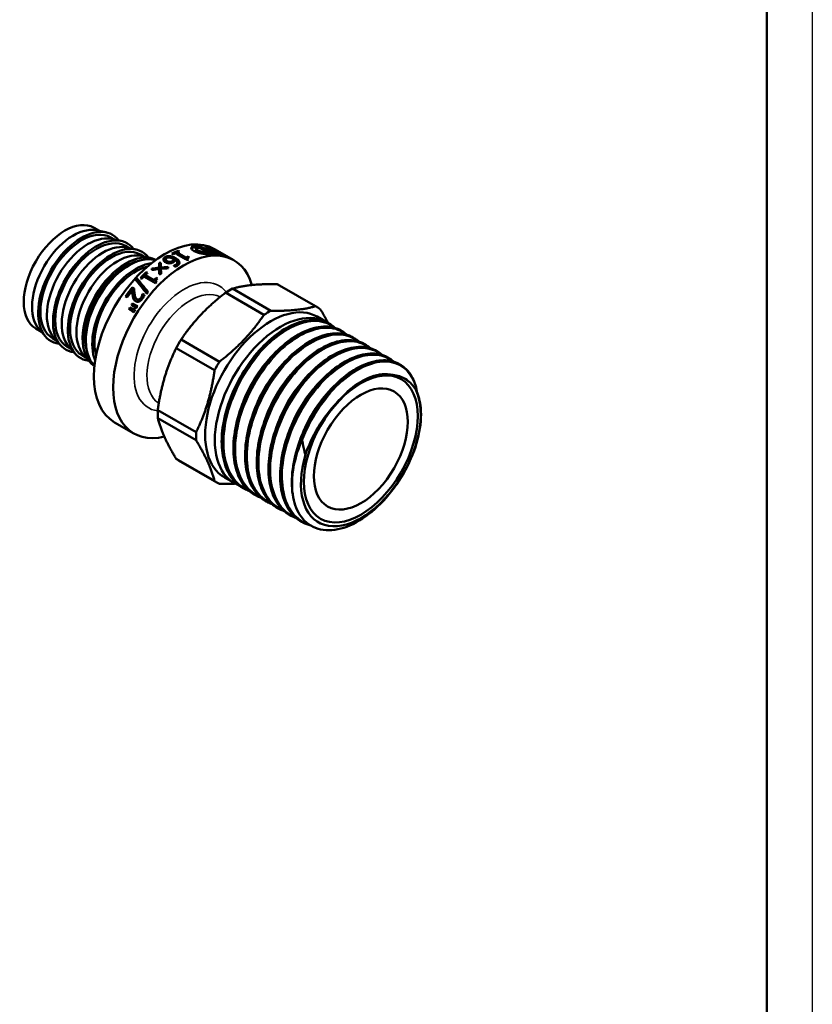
# Model space of a CAD drawing. Header units: millimetres. Extents: x -400 to 1117, y -69 to 356.
# Tile 7 of 11: x 123 to 210, y 62 to 171. Entities that reach past the tile are written whole.
import ezdxf

# ---------------------------------------------------------------- set-up
doc = ezdxf.new("R2010")
doc.units = ezdxf.units.MM
for name, color, linetype, lineweight in [('Видимые тонкие (ГОСТ)', 7, 'Continuous', 35), ('Видимый контур (ГОСТ)', 7, 'Continuous', 50), ('Кромка (ГОСТ)', 7, 'Continuous', 50)]:
    doc.layers.add(name, color=color, linetype=linetype, lineweight=lineweight)

# ---------------------------------------------------------------- blocks, each defined once
blk = doc.blocks.new('Рамки ГОСТ_ граница 297x210')
at = {"layer": 'Кромка (ГОСТ)', "lineweight": 25}
blk.add_line((210, 297), (210, 0), dxfattribs=at)
at = {"layer": 'Кромка (ГОСТ)'}
blk.add_line((205, 5), (205, 292), dxfattribs=at)

msp = doc.modelspace()

# ---------------------------------------------------------------- linework, layer by layer
at = {"layer": 'Видимые тонкие (ГОСТ)'}
for p, q in [((142.064, 145.615), (142.12, 145.797)), ((142.442, 145.116), (142.49, 145.298)), ((143.228, 144.934), (143.283, 145.116)), ((138.694, 144.258), (138.693, 144.278)), ((138.88, 144.396), (138.876, 144.557)), ((139.109, 143.959), (139.099, 144.117)), ((139.676, 143.961), (139.672, 144.122)), ((139.99, 144.287), (139.994, 144.453)), ((140.43, 143.88), (140.431, 144.025)), ((140.049, 143.556), (140.041, 143.714)), ((135.857, 139.843), (135.776, 139.931)), ((136.091, 139.818), (136.011, 139.907)), ((136.29, 139.975), (136.213, 140.068))]:
    msp.add_line(p, q, dxfattribs=at)
for centre, major_axis, start_param, end_param in [((140.936, 134.687), (3.875, 6.712), 6.0510281, 9.6569351), ((141.643, 134.279), (-3.375, -5.846), 3.1704843, 6.2542936)]:
    msp.add_ellipse(centre, major_axis=major_axis, ratio=0.5773503, start_param=start_param, end_param=end_param, dxfattribs=at)
for points, knots in [([(147.95, 118.997), (146.781, 119.509), (145.924, 120.613), (145.544, 122.128), (145.09, 123.941), (145.323, 126.325), (146.171, 128.664), (147.017, 130.998), (148.464, 133.263), (150.124, 134.881), (151.78, 136.495), (153.63, 137.447), (155.183, 137.499), (156.04, 137.527), (156.801, 137.281), (157.41, 136.799)], [38.414604, 38.414604, 38.414604, 38.414604, 39.042923, 39.042923, 39.042923, 39.7953168, 39.7953168, 39.7953168, 40.5457723, 40.5457723, 40.5457723, 41.2946365, 41.2946365, 41.2946365, 41.7080218, 41.7080218, 41.7080218, 41.7080218]), ([(149.233, 118.256), (149.032, 118.341), (148.84, 118.444), (148.658, 118.565), (147.383, 119.412), (146.635, 121.114), (146.597, 123.231), (146.56, 125.344), (147.231, 127.848), (148.421, 130.096), (149.609, 132.34), (151.301, 134.304), (153.041, 135.483), (154.779, 136.66), (156.547, 137.042), (157.87, 136.537), (158.17, 136.422), (158.446, 136.262), (158.696, 136.062)], [32.1314187, 32.1314187, 32.1314187, 32.1314187, 32.2389595, 32.2389595, 32.2389595, 32.9946033, 32.9946033, 32.9946033, 33.7489867, 33.7489867, 33.7489867, 34.5022011, 34.5022011, 34.5022011, 35.2543362, 35.2543362, 35.2543362, 35.4248365, 35.4248365, 35.4248365, 35.4248365]), ([(150.52, 117.52), (149.828, 117.818), (149.241, 118.317), (148.804, 118.997), (147.919, 120.375), (147.66, 122.483), (148.082, 124.779), (148.503, 127.074), (149.598, 129.535), (151.07, 131.528), (152.541, 133.52), (154.372, 135.026), (156.074, 135.662), (157.592, 136.229), (158.994, 136.1), (159.983, 135.322)], [25.8482333, 25.8482333, 25.8482333, 25.8482333, 26.2191619, 26.2191619, 26.2191619, 26.9706389, 26.9706389, 26.9706389, 27.7216385, 27.7216385, 27.7216385, 28.4721825, 28.4721825, 28.4721825, 29.1416512, 29.1416512, 29.1416512, 29.1416512]), ([(151.802, 116.773), (150.645, 117.281), (149.792, 118.368), (149.407, 119.861), (148.94, 121.675), (149.168, 124.068), (150.016, 126.42), (150.864, 128.769), (152.323, 131.051), (153.995, 132.675), (155.666, 134.297), (157.532, 135.244), (159.09, 135.276), (159.925, 135.293), (160.666, 135.047), (161.263, 134.575)], [19.565048, 19.565048, 19.565048, 19.565048, 20.1874958, 20.1874958, 20.1874958, 20.9435947, 20.9435947, 20.9435947, 21.6990362, 21.6990362, 21.6990362, 22.4538435, 22.4538435, 22.4538435, 22.8584659, 22.8584659, 22.8584659, 22.8584659]), ([(153.086, 116.031), (152.873, 116.122), (152.671, 116.231), (152.481, 116.361), (151.222, 117.214), (150.486, 118.908), (150.45, 121.009), (150.413, 123.11), (151.076, 125.597), (152.254, 127.834), (153.43, 130.07), (155.109, 132.033), (156.84, 133.222), (158.571, 134.41), (160.337, 134.813), (161.667, 134.333), (161.988, 134.217), (162.283, 134.05), (162.549, 133.837)], [13.2818627, 13.2818627, 13.2818627, 13.2818627, 13.3953445, 13.3953445, 13.3953445, 14.1453925, 14.1453925, 14.1453925, 14.8952332, 14.8952332, 14.8952332, 15.644872, 15.644872, 15.644872, 16.3943142, 16.3943142, 16.3943142, 16.5752805, 16.5752805, 16.5752805, 16.5752805]), ([(146.91, 127.027), (147.056, 127.621), (147.249, 128.221), (147.484, 128.814), (148.256, 130.755), (149.484, 132.601), (150.867, 133.938)], [39.63507884, 39.63507884, 39.63507884, 39.63507884, 39.85133398, 39.85133398, 39.85133398, 40.55888889, 40.55888889, 40.55888889, 40.55888889]), ([(148.195, 126.286), (148.393, 127.086), (148.673, 127.897), (149.028, 128.686), (149.799, 130.401), (150.916, 131.999), (152.152, 133.196)], [33.35189353, 33.35189353, 33.35189353, 33.35189353, 33.6431244, 33.6431244, 33.6431244, 34.27570358, 34.27570358, 34.27570358, 34.27570358]), ([(154.698, 115.172), (153.831, 115.457), (153.104, 116.034), (152.597, 116.869), (151.739, 118.28), (151.513, 120.412), (151.965, 122.717), (152.417, 125.022), (153.541, 127.476), (155.031, 129.449), (156.52, 131.421), (158.36, 132.891), (160.057, 133.485), (161.526, 133.999), (162.875, 133.852), (163.836, 133.097)], [6.9418485, 6.9418485, 6.9418485, 6.9418485, 7.3868498, 7.3868498, 7.3868498, 8.1387509, 8.1387509, 8.1387509, 8.8904013, 8.8904013, 8.8904013, 9.6418065, 9.6418065, 9.6418065, 10.2922936, 10.2922936, 10.2922936, 10.2922936]), ([(149.48, 125.544), (149.744, 126.605), (150.152, 127.686), (150.682, 128.71), (151.419, 130.134), (152.386, 131.436), (153.437, 132.452)], [27.06870822, 27.06870822, 27.06870822, 27.06870822, 27.45495693, 27.45495693, 27.45495693, 27.99251827, 27.99251827, 27.99251827, 27.99251827]), ([(153.945, 124.401), (154.825, 126.741), (156.305, 128.995), (157.983, 130.58), (159.661, 132.165), (161.52, 133.065), (163.06, 133.052), (164.599, 133.04), (165.802, 132.116), (166.342, 130.531), (166.435, 130.259), (166.508, 129.969), (166.561, 129.662)], [2.1160561, 2.1160561, 2.1160561, 2.1160561, 2.8698677, 2.8698677, 2.8698677, 3.6233897, 3.6233897, 3.6233897, 4.3766275, 4.3766275, 4.3766275, 4.5056889, 4.5056889, 4.5056889, 4.5056889]), ([(150.764, 124.802), (151.07, 126.023), (151.565, 127.271), (152.213, 128.426), (152.912, 129.673), (153.784, 130.804), (154.721, 131.71)], [20.78552291, 20.78552291, 20.78552291, 20.78552291, 21.22996211, 21.22996211, 21.22996211, 21.70933297, 21.70933297, 21.70933297, 21.70933297]), ([(157.206, 127.945), (158.571, 129.745), (160.264, 131.062), (161.799, 131.537), (162.658, 131.803), (163.462, 131.804), (164.143, 131.56)], [2.6157277, 2.6157277, 2.6157277, 2.6157277, 3.3935513, 3.3935513, 3.3935513, 3.8286833, 3.8286833, 3.8286833, 3.8286833]), ([(152.047, 124.06), (152.408, 125.499), (153.035, 126.974), (153.857, 128.293), (154.485, 129.301), (155.222, 130.213), (156.005, 130.968)], [14.50233761, 14.50233761, 14.50233761, 14.50233761, 15.02587554, 15.02587554, 15.02587554, 15.42614766, 15.42614766, 15.42614766, 15.42614766]), ([(153.332, 123.329), (153.755, 125.003), (154.542, 126.725), (155.565, 128.195), (156.092, 128.954), (156.68, 129.641), (157.295, 130.232)], [8.22038272, 8.22038272, 8.22038272, 8.22038272, 8.82968661, 8.82968661, 8.82968661, 9.14397427, 9.14397427, 9.14397427, 9.14397427])]:
    msp.add_open_spline(points, degree=3, knots=knots, dxfattribs=at)
msp.add_open_spline([(160.364, 130.68), (161.323, 131.275), (162.279, 131.582), (163.13, 131.593)], degree=3, dxfattribs=at)
at = {"layer": 'Видимый контур (ГОСТ)'}
for p, q in [((131.666, 147.429), (131.054, 147.782)), ((131.306, 147.502), (132.364, 147.288)), ((133.293, 146.49), (132.893, 146.721)), ((132.932, 146.563), (133.99, 146.349)), ((134.919, 145.551), (134.519, 145.782)), ((134.559, 145.624), (135.616, 145.41)), ((140.278, 145.1), (140.296, 145.252)), ((140.296, 145.252), (140.44, 145.168)), ((142.584, 145.631), (142.649, 145.813)), ((143.278, 145.23), (142.584, 145.631)), ((143.266, 145.229), (142.647, 145.587)), ((142.649, 145.813), (143.65, 145.235)), ((143.887, 145.38), (143.224, 145.762)), ((143.53, 145.586), (143.578, 145.691)), ((143.578, 145.691), (144.58, 145.113)), ((143.824, 145.228), (143.887, 145.38)), ((143.855, 145.303), (144.014, 145.212)), ((146.436, 144.214), (144.315, 145.438)), ((136.545, 144.612), (136.146, 144.843)), ((136.185, 144.685), (137.243, 144.471)), ((138.933, 144.157), (138.925, 144.313)), ((139.315, 144.526), (139.316, 144.667)), ((139.449, 143.881), (139.442, 144.037)), ((139.754, 144.853), (139.61, 144.936)), ((139.846, 144.153), (139.846, 144.316)), ((141.279, 144.24), (140.005, 144.976)), ((140.17, 144.888), (140.186, 145.06)), ((140.17, 144.888), (141.118, 144.341)), ((140.186, 145.06), (141.134, 144.512)), ((141.118, 144.341), (141.134, 144.512)), ((141.327, 144.263), (141.341, 144.414)), ((141.369, 144.462), (141.388, 144.621)), ((141.388, 144.621), (141.518, 144.546)), ((144.695, 144.877), (144.756, 145.011)), ((144.756, 145.011), (145.134, 144.793)), ((136.8, 142.905), (136.945, 142.822)), ((136.843, 142.774), (136.8, 142.905)), ((137.441, 143.152), (137.408, 143.291)), ((138.221, 143.775), (138.202, 143.926)), ((138.237, 143.239), (138.211, 143.384)), ((138.242, 143.101), (138.214, 143.245)), ((138.436, 143.269), (138.413, 143.404)), ((140, 143.511), (139.818, 143.616)), ((139.827, 143.611), (139.826, 143.621)), ((135.78, 142.185), (135.723, 142.301)), ((136.297, 142.173), (136.153, 142.256)), ((137.805, 141.679), (136.53, 142.415)), ((136.701, 142.587), (137.649, 142.039)), ((136.749, 142.46), (136.701, 142.587)), ((136.749, 142.46), (137.697, 141.913)), ((136.843, 142.774), (136.875, 142.756)), ((137.697, 141.913), (137.649, 142.039)), ((137.909, 141.785), (137.863, 141.909)), ((137.892, 142.274), (138.022, 142.2)), ((137.935, 142.144), (137.892, 142.274)), ((137.935, 142.144), (137.956, 142.132)), ((135.255, 141.221), (135.455, 141.106)), ((135.326, 141.121), (135.255, 141.221)), ((135.34, 140.837), (135.266, 140.934)), ((135.326, 141.121), (135.458, 141.045)), ((146.282, 141.095), (150.497, 138.661)), ((151.172, 141.579), (155.387, 139.146)), ((151.45, 141.434), (155.664, 139.001)), ((134.691, 140.153), (134.527, 140.248)), ((135.399, 140.218), (135.319, 140.307)), ((135.488, 139.868), (135.406, 139.953)), ((136.412, 140.218), (136.338, 140.315)), ((136.449, 140.41), (136.378, 140.51)), ((136.387, 140.521), (136.588, 140.405)), ((136.458, 140.421), (136.387, 140.521)), ((136.458, 140.421), (136.573, 140.355)), ((145.517, 140.653), (149.732, 138.219)), ((135.085, 138.948), (134.992, 139.017)), ((135.355, 139.362), (135.268, 139.44)), ((156.642, 137.397), (155.582, 138.009)), ((125.266, 136.344), (124.654, 136.697)), ((125.023, 136.62), (125.737, 135.811)), ((156.967, 137.21), (156.979, 137.203)), ((158.251, 136.468), (158.263, 136.461)), ((126.893, 135.405), (126.493, 135.636)), ((126.649, 135.681), (127.363, 134.872)), ((140.627, 135.491), (144.842, 133.057)), ((159.535, 135.727), (159.547, 135.72)), ((128.519, 134.466), (128.119, 134.697)), ((128.276, 134.742), (128.99, 133.933)), ((140.085, 134.553), (144.3, 132.12)), ((160.82, 134.985), (160.832, 134.978)), ((162.104, 134.244), (162.116, 134.237)), ((130.145, 133.527), (129.746, 133.758)), ((129.902, 133.803), (130.616, 132.994)), ((163.388, 133.503), (163.4, 133.496)), ((164.672, 132.761), (164.684, 132.754)), ((138.06, 127.737), (142.275, 125.304)), ((138.06, 126.853), (142.275, 124.42)), ((135.436, 125.161), (133.315, 126.386)), ((140.085, 122.376), (144.3, 119.943)), ((140.35, 122.209), (144.564, 119.775)), ((146.442, 119.73), (145.382, 120.342)), ((147.409, 119.172), (147.421, 119.165)), ((148.693, 118.431), (148.705, 118.424)), ((149.978, 117.689), (149.99, 117.682)), ((151.262, 116.948), (151.274, 116.941)), ((152.546, 116.206), (152.558, 116.199)), ((153.83, 115.465), (153.842, 115.458))]:
    msp.add_line(p, q, dxfattribs=at)
for centre, major_axis, start_param, end_param in [((127.854, 142.24), (-3.2, -5.543), 3.1415927, 6.2831853), ((128.774, 141.709), (-3.2, -5.543), 3.3331367, 6.0916413), ((129.693, 141.178), (-3.375, -5.846), 2.9014519, 6.5233261), ((129.693, 141.178), (-3.2, -5.543), 3.1415927, 6.2831853), ((130.4, 140.77), (-3.2, -5.543), 3.3331367, 6.0916413), ((131.319, 140.239), (-3.375, -5.846), 2.9014519, 6.5233261), ((131.319, 140.239), (-3.2, -5.543), 3.1415927, 6.2831853), ((138.815, 135.912), (-5.5, -9.526), 3.1415927, 6.2831853), ((132.026, 139.831), (-3.2, -5.543), 3.3331367, 6.0916413), ((132.946, 139.301), (-3.375, -5.846), 2.9014519, 6.5233261), ((132.946, 139.301), (-3.2, -5.543), 3.1415927, 6.2831853), ((134.572, 138.362), (-3.375, -5.846), 3.1716055, 6.2531724), ((140.936, 134.687), (-5.5, -9.526), 2.636186, 6.7885919), ((139.162, 135.711), (5.5, 9.526), 0.6390946, 0.7277936), ((139.307, 135.628), (-5.5, -9.526), 3.7806873, 3.8136916), ((139.055, 135.773), (5.4, 9.353), 0.3050886, 0.380443), ((139.055, 135.773), (5.5, 9.526), 0.3050886, 0.380443), ((139.438, 135.552), (5.5, 9.526), 0.3600495, 0.3824307), ((139.055, 135.773), (5.5, 9.526), 0.1648288, 0.2197729), ((140.057, 135.195), (5.5, 9.526), 0.3050886, 0.3600495), ((140.233, 135.093), (5.5, 9.526), 0.1648288, 0.3824307), ((139.718, 135.39), (5.5, 9.526), 0.2197729, 0.26955), ((140.057, 135.195), (5.5, 9.526), 0.1648288, 0.2879929), ((133.653, 138.892), (-3.2, -5.543), 3.3331367, 6.0916413), ((134.925, 138.157), (-3.375, -5.846), 3.2843315, 6.1404465), ((134.572, 138.362), (3.2, 5.543), 0.4704265, 2.6711662), ((139.307, 135.628), (-5.5, -9.526), 3.8371187, 3.8693863), ((139.162, 135.711), (5.4, 9.353), 0.6511722, 0.6730345), ((140.254, 135.081), (5.4, 9.353), 0.6412223, 0.6720989), ((140.254, 135.081), (5.5, 9.526), 0.6390946, 0.6720989), ((140.581, 134.892), (-5.5, -9.526), 3.8182591, 3.8371187), ((140.233, 135.093), (5.4, 9.353), 0.2342757, 0.3824307), ((140.611, 134.875), (5.5, 9.526), 0.1648288, 0.3816015), ((135.633, 137.749), (3.375, 5.846), 0.4187942, 2.7227985), ((135.633, 137.749), (3.2, 5.543), 0.5068199, 2.6347728), ((139.162, 135.711), (5.5, 9.526), 1.0939348, 1.1826338), ((140.401, 134.996), (5.5, 9.526), 0.8593687, 0.8604001), ((138.855, 135.889), (5.5, 9.526), 1.1998726, 1.2205003), ((138.855, 135.889), (5.4, 9.353), 1.1998726, 1.2180598), ((139.162, 135.711), (5.4, 9.353), 1.0939348, 1.1750495), ((139.307, 135.628), (-5.5, -9.526), 4.2919588, 4.3242264), ((139.307, 135.628), (-5.5, -9.526), 4.2355274, 4.2685317), ((140.254, 135.081), (5.5, 9.526), 1.0939348, 1.1269391), ((140.254, 135.081), (5.4, 9.353), 1.0939348, 1.1269391), ((139.162, 135.711), (5.5, 9.526), 1.311704, 1.4238302), ((139.162, 135.711), (5.4, 9.353), 1.311704, 1.4210883), ((139.326, 135.617), (-5.5, -9.526), 4.4761345, 4.5654228), ((140.581, 134.892), (-5.5, -9.526), 4.2730993, 4.2919588), ((145.9, 131.822), (-5.55, -9.613), 3.8782079, 3.9757737), ((145.9, 131.822), (5.55, 9.613), 0, 0.0487829), ((140.32, 135.043), (5.5, 9.526), 1.3155349, 1.316861), ((140.32, 135.043), (5.4, 9.353), 1.3155349, 1.316861), ((140.639, 134.858), (-5.5, -9.526), 4.412336, 4.4332584), ((140.089, 135.176), (5.5, 9.526), 1.5000052, 1.5160653), ((140.089, 135.176), (5.4, 9.353), 1.5000052, 1.5160343), ((140.089, 135.176), (5.5, 9.526), 1.454035, 1.4700951), ((140.089, 135.176), (5.4, 9.353), 1.454035, 1.469211), ((140.639, 134.858), (-5.5, -9.526), 4.6362936, 4.6629622), ((140.639, 134.858), (-5.5, -9.526), 4.5903234, 4.616992), ((150.482, 129.176), (5.1, 8.833), 0, 3.1415927), ((150.114, 129.388), (5.55, 9.613), 0.7366153, 0.8341811), ((150.114, 129.388), (5.55, 9.613), 6.2344024, 6.3319682), ((151.542, 128.564), (-5.1, -8.833), 3.1091134, 6.3761107), ((145.9, 131.822), (-5.55, -9.613), 4.6636061, 4.7611719), ((150.114, 129.388), (5.55, 9.613), 1.5220134, 1.6195792), ((160.381, 123.46), (-4.656, -8.064), 5.1091642, 9.0335738), ((145.9, 131.822), (-5.55, -9.613), 5.4490043, 5.54657), ((150.114, 129.388), (5.55, 9.613), 2.3074116, 2.4049774), ((145.9, 131.822), (-5.55, -9.613), 6.2344024, 6.2831853), ((160.018, 123.67), (5.1, 8.833), 2.1248581, 2.1836053), ((150.114, 129.388), (-5.55, -9.613), 6.2344024, 6.3319682)]:
    msp.add_ellipse(centre, major_axis=major_axis, ratio=0.5773503, start_param=start_param, end_param=end_param, dxfattribs=at)
for major_axis in [(-4.427, -7.668), (4.427, 7.668), (-3.649, -6.321)]:
    msp.add_ellipse((160.381, 123.46), major_axis=major_axis, ratio=0.5773503, dxfattribs=at)
for points in [[(142.076, 145.215), (141.628, 145.474), (141.61, 145.755), (142.12, 145.797)], [(142.064, 145.615), (141.912, 145.603), (141.809, 145.568), (141.751, 145.519)], [(143.667, 144.898), (143.161, 144.856), (142.53, 144.953), (142.076, 145.215)], [(142.488, 145.575), (142.253, 145.555), (142.235, 145.445), (142.49, 145.298)], [(142.442, 145.116), (142.302, 145.197), (142.243, 145.267), (142.257, 145.316)], [(142.257, 145.316), (142.273, 145.376), (142.29, 145.436), (142.307, 145.496)], [(143.228, 144.934), (142.997, 144.914), (142.691, 144.972), (142.442, 145.116)], [(142.49, 145.298), (142.739, 145.154), (143.048, 145.096), (143.283, 145.116)], [(143.768, 145.231), (143.697, 145.294), (143.626, 145.356), (143.555, 145.418)], [(138.88, 144.396), (138.925, 144.424), (138.973, 144.446), (139.024, 144.463)], [(137.408, 143.291), (137.674, 143.325), (137.942, 143.356), (138.211, 143.384)], [(137.412, 143.142), (137.41, 143.192), (137.409, 143.241), (137.408, 143.291)], [(138.214, 143.245), (137.946, 143.214), (137.678, 143.18), (137.412, 143.142)], [(137.441, 143.152), (137.545, 143.165), (137.648, 143.177), (137.751, 143.188)], [(137.442, 143.146), (137.442, 143.148), (137.442, 143.15), (137.441, 143.152)], [(138.202, 143.926), (138.272, 143.931), (138.342, 143.936), (138.412, 143.941)], [(138.211, 143.384), (138.207, 143.568), (138.204, 143.749), (138.202, 143.926)], [(138.221, 142.675), (138.218, 142.868), (138.215, 143.058), (138.214, 143.245)], [(138.215, 143.237), (138.223, 143.237), (138.23, 143.238), (138.237, 143.239)], [(138.221, 143.775), (138.285, 143.78), (138.348, 143.784), (138.412, 143.788)], [(138.237, 143.239), (138.231, 143.421), (138.226, 143.6), (138.221, 143.775)], [(138.253, 142.679), (138.249, 142.822), (138.245, 142.963), (138.242, 143.101)], [(138.412, 143.941), (138.412, 143.766), (138.412, 143.587), (138.413, 143.404)], [(138.413, 143.404), (138.682, 143.431), (138.951, 143.455), (139.221, 143.474)], [(139.221, 143.338), (138.951, 143.318), (138.682, 143.294), (138.413, 143.266)], [(138.413, 143.266), (138.417, 143.082), (138.421, 142.894), (138.426, 142.703)], [(139.221, 143.474), (139.221, 143.429), (139.221, 143.383), (139.221, 143.338)], [(139.985, 143.52), (140.007, 143.53), (140.028, 143.542), (140.049, 143.556)], [(140.049, 143.556), (140.157, 143.625), (140.211, 143.699), (140.21, 143.781)], [(140.207, 143.946), (140.208, 143.891), (140.209, 143.836), (140.21, 143.781)], [(136.868, 140.536), (136.434, 141.076), (136.004, 141.611), (135.577, 142.14)], [(135.723, 142.301), (136.149, 141.775), (136.579, 141.244), (137.011, 140.708)], [(135.78, 142.185), (136.184, 141.693), (136.591, 141.196), (137, 140.695)], [(138.426, 142.703), (138.358, 142.694), (138.289, 142.684), (138.221, 142.675)], [(135.556, 139.755), (135.528, 139.79), (135.506, 139.828), (135.488, 139.868)], [(135.76, 139.921), (135.733, 139.95), (135.707, 139.978), (135.681, 140.007)], [(135.76, 139.921), (135.788, 139.89), (135.82, 139.864), (135.857, 139.843)], [(135.418, 138.501), (135.245, 138.623), (135.072, 138.745), (134.898, 138.868)], [(134.992, 139.017), (135.186, 138.928), (135.38, 138.838), (135.573, 138.749)], [(135.085, 138.948), (135.243, 138.874), (135.401, 138.801), (135.56, 138.727)], [(135.418, 138.501), (135.331, 138.563), (135.244, 138.624), (135.157, 138.685)], [(135.688, 138.927), (135.516, 139.049), (135.343, 139.171), (135.17, 139.293)], [(135.268, 139.44), (135.462, 139.35), (135.656, 139.26), (135.85, 139.17)], [(135.355, 139.362), (135.514, 139.289), (135.672, 139.215), (135.831, 139.141)], [(157.125, 137.113), (157.282, 137.011), (157.431, 136.893), (157.572, 136.762)], [(158.409, 136.372), (158.566, 136.269), (158.716, 136.152), (158.856, 136.021)], [(159.693, 135.63), (159.851, 135.528), (160, 135.41), (160.14, 135.279)], [(160.977, 134.889), (161.135, 134.786), (161.284, 134.669), (161.424, 134.538)], [(162.261, 134.148), (162.419, 134.045), (162.568, 133.927), (162.708, 133.797)], [(163.546, 133.406), (163.703, 133.303), (163.853, 133.186), (163.993, 133.055)], [(148.094, 118.861), (147.922, 118.919), (147.757, 118.989), (147.598, 119.07)], [(149.379, 118.119), (149.207, 118.177), (149.041, 118.247), (148.882, 118.328)], [(150.663, 117.377), (150.492, 117.436), (150.326, 117.506), (150.166, 117.587)], [(151.947, 116.636), (151.776, 116.695), (151.61, 116.764), (151.45, 116.845)], [(153.231, 115.895), (153.06, 115.953), (152.894, 116.023), (152.734, 116.104)], [(154.874, 115.049), (154.574, 115.121), (154.287, 115.226), (154.019, 115.362)]]:
    msp.add_open_spline(points, degree=3, dxfattribs=at)
for points, knots in [([(138.693, 144.278), (138.691, 144.331), (138.705, 144.381), (138.735, 144.428), (138.766, 144.475), (138.812, 144.518), (138.876, 144.557)], [0, 0, 0, 0, 1, 1, 1, 2, 2, 2, 2]), ([(138.916, 143.984), (138.843, 144.026), (138.788, 144.073), (138.75, 144.125), (138.713, 144.176), (138.694, 144.228), (138.693, 144.278)], [0, 0, 0, 0, 1, 1, 1, 2, 2, 2, 2]), ([(138.711, 144.195), (138.717, 144.221), (138.728, 144.246), (138.743, 144.27), (138.772, 144.316), (138.818, 144.358), (138.88, 144.396)], [0.4797956, 0.4797956, 0.4797956, 0.4797956, 1, 1, 1, 2, 2, 2, 2]), ([(138.876, 144.557), (138.939, 144.596), (139.008, 144.624), (139.081, 144.643), (139.155, 144.662), (139.233, 144.67), (139.316, 144.667)], [0, 0, 0, 0, 1, 1, 1, 2, 2, 2, 2]), ([(139.029, 144.467), (138.953, 144.42), (138.918, 144.365), (138.926, 144.304), (138.933, 144.242), (138.991, 144.18), (139.099, 144.117)], [0, 0, 0, 0, 1, 1, 1, 2, 2, 2, 2]), ([(138.933, 144.157), (138.933, 144.153), (138.933, 144.149), (138.934, 144.145), (138.942, 144.084), (139, 144.022), (139.109, 143.959)], [0.9374761, 0.9374761, 0.9374761, 0.9374761, 1, 1, 1, 2, 2, 2, 2]), ([(139.286, 144.527), (139.229, 144.528), (139.181, 144.524), (139.14, 144.513), (139.099, 144.502), (139.062, 144.487), (139.029, 144.467)], [0, 0, 0, 0, 1, 1, 1, 2, 2, 2, 2]), ([(139.099, 144.117), (139.158, 144.083), (139.214, 144.06), (139.268, 144.048), (139.323, 144.035), (139.381, 144.031), (139.442, 144.037)], [0, 0, 0, 0, 1, 1, 1, 2, 2, 2, 2]), ([(139.76, 144.37), (139.663, 144.426), (139.574, 144.466), (139.495, 144.49), (139.416, 144.514), (139.346, 144.526), (139.286, 144.527)], [0, 0, 0, 0, 1, 1, 1, 2, 2, 2, 2]), ([(139.316, 144.667), (139.416, 144.666), (139.523, 144.647), (139.636, 144.613), (139.749, 144.578), (139.869, 144.525), (139.994, 144.453)], [0, 0, 0, 0, 1, 1, 1, 2, 2, 2, 2]), ([(139.787, 144.005), (139.732, 143.971), (139.678, 143.944), (139.626, 143.924), (139.574, 143.904), (139.508, 143.889), (139.43, 143.878)], [0, 0, 0, 0, 1, 1, 1, 2, 2, 2, 2]), ([(139.442, 144.037), (139.487, 144.041), (139.528, 144.052), (139.566, 144.068), (139.604, 144.084), (139.639, 144.102), (139.672, 144.122)], [0, 0, 0, 0, 1, 1, 1, 2, 2, 2, 2]), ([(139.556, 144.469), (139.581, 144.463), (139.607, 144.456), (139.633, 144.448), (139.746, 144.413), (139.865, 144.359), (139.99, 144.287)], [0.7688593, 0.7688593, 0.7688593, 0.7688593, 1, 1, 1, 2, 2, 2, 2]), ([(139.672, 144.122), (139.716, 144.149), (139.753, 144.178), (139.781, 144.211), (139.809, 144.243), (139.831, 144.278), (139.846, 144.316)], [0, 0, 0, 0, 1, 1, 1, 2, 2, 2, 2]), ([(139.676, 143.961), (139.72, 143.988), (139.755, 144.017), (139.783, 144.049), (139.81, 144.081), (139.831, 144.115), (139.846, 144.153)], [0, 0, 0, 0, 1, 1, 1, 2, 2, 2, 2]), ([(139.846, 144.316), (139.833, 144.325), (139.821, 144.333), (139.808, 144.341), (139.796, 144.349), (139.78, 144.358), (139.76, 144.37)], [0, 0, 0, 0, 1, 1, 1, 2, 2, 2, 2]), ([(139.983, 144.238), (139.969, 144.194), (139.947, 144.153), (139.917, 144.114), (139.887, 144.076), (139.843, 144.04), (139.787, 144.005)], [0, 0, 0, 0, 1, 1, 1, 2, 2, 2, 2]), ([(140.041, 143.714), (140.159, 143.789), (140.214, 143.87), (140.207, 143.958), (140.199, 144.047), (140.125, 144.14), (139.983, 144.238)], [0, 0, 0, 0, 1, 1, 1, 2, 2, 2, 2]), ([(139.99, 144.287), (140.113, 144.216), (140.212, 144.145), (140.286, 144.075), (140.357, 144.007), (140.404, 143.939), (140.427, 143.87)], [0, 0, 0, 0, 1, 1, 1, 1.9573825, 1.9573825, 1.9573825, 1.9573825]), ([(139.994, 144.453), (140.117, 144.382), (140.216, 144.311), (140.289, 144.24), (140.363, 144.169), (140.41, 144.097), (140.431, 144.025)], [0, 0, 0, 0, 1, 1, 1, 2, 2, 2, 2]), ([(140.431, 144.025), (140.451, 143.954), (140.441, 143.884), (140.4, 143.812), (140.36, 143.741), (140.286, 143.672), (140.18, 143.604)], [0, 0, 0, 0, 1, 1, 1, 2, 2, 2, 2]), ([(141.518, 144.546), (141.422, 144.507), (141.365, 144.468), (141.347, 144.432), (141.329, 144.397), (141.355, 144.355), (141.425, 144.308)], [0, 0, 0, 0, 1, 1, 1, 2, 2, 2, 2]), ([(139.43, 143.878), (139.339, 143.867), (139.251, 143.869), (139.165, 143.887), (139.08, 143.905), (138.997, 143.937), (138.916, 143.984)], [0, 0, 0, 0, 1, 1, 1, 2, 2, 2, 2]), ([(139.109, 143.959), (139.167, 143.926), (139.223, 143.903), (139.277, 143.89), (139.32, 143.88), (139.363, 143.875), (139.409, 143.876)], [0, 0, 0, 0, 1, 1, 1, 1.7754213, 1.7754213, 1.7754213, 1.7754213]), ([(139.558, 143.902), (139.563, 143.904), (139.567, 143.906), (139.572, 143.908), (139.609, 143.923), (139.644, 143.941), (139.676, 143.961)], [0.8717966, 0.8717966, 0.8717966, 0.8717966, 1, 1, 1, 2, 2, 2, 2]), ([(139.826, 143.621), (139.853, 143.627), (139.886, 143.639), (139.926, 143.655), (139.966, 143.671), (140.005, 143.691), (140.041, 143.714)], [0, 0, 0, 0, 1, 1, 1, 2, 2, 2, 2]), ([(140.18, 143.604), (140.149, 143.584), (140.118, 143.566), (140.087, 143.549), (140.057, 143.533), (140.028, 143.52), (140, 143.511)], [0, 0, 0, 0, 1, 1, 1, 2, 2, 2, 2]), ([(138.022, 142.2), (137.929, 142.112), (137.876, 142.038), (137.86, 141.98), (137.844, 141.922), (137.872, 141.867), (137.942, 141.818)], [0, 0, 0, 0, 1, 1, 1, 2, 2, 2, 2]), ([(135.319, 140.307), (135.303, 140.411), (135.291, 140.525), (135.283, 140.646), (135.275, 140.767), (135.27, 140.863), (135.266, 140.934)], [0, 0, 0, 0, 1, 1, 1, 2, 2, 2, 2]), ([(135.399, 140.218), (135.382, 140.321), (135.369, 140.433), (135.36, 140.553), (135.35, 140.672), (135.344, 140.767), (135.34, 140.837)], [0, 0, 0, 0, 1, 1, 1, 2, 2, 2, 2]), ([(135.455, 141.106), (135.46, 141.004), (135.466, 140.907), (135.473, 140.814), (135.48, 140.722), (135.491, 140.629), (135.504, 140.535)], [0, 0, 0, 0, 1, 1, 1, 2, 2, 2, 2]), ([(135.406, 139.953), (135.383, 140.003), (135.365, 140.058), (135.352, 140.119), (135.339, 140.181), (135.328, 140.243), (135.319, 140.307)], [0, 0, 0, 0, 1, 1, 1, 2, 2, 2, 2]), ([(135.488, 139.868), (135.465, 139.917), (135.447, 139.972), (135.433, 140.032), (135.419, 140.093), (135.408, 140.155), (135.399, 140.218)], [0, 0, 0, 0, 1, 1, 1, 2, 2, 2, 2]), ([(135.629, 139.705), (135.574, 139.738), (135.528, 139.775), (135.492, 139.816), (135.456, 139.858), (135.427, 139.904), (135.406, 139.953)], [0, 0, 0, 0, 1, 1, 1, 2, 2, 2, 2]), ([(135.504, 140.535), (135.532, 140.347), (135.566, 140.21), (135.605, 140.125), (135.643, 140.039), (135.7, 139.974), (135.776, 139.931)], [0, 0, 0, 0, 1, 1, 1, 2, 2, 2, 2]), ([(136.365, 139.958), (136.254, 139.811), (136.134, 139.714), (136.004, 139.669), (135.873, 139.625), (135.749, 139.637), (135.629, 139.705)], [0, 0, 0, 0, 1, 1, 1, 2, 2, 2, 2]), ([(135.776, 139.931), (135.816, 139.908), (135.855, 139.895), (135.895, 139.891), (135.935, 139.888), (135.974, 139.893), (136.011, 139.907)], [0, 0, 0, 0, 1, 1, 1, 2, 2, 2, 2]), ([(135.857, 139.843), (135.896, 139.82), (135.936, 139.807), (135.976, 139.803), (136.015, 139.8), (136.054, 139.805), (136.091, 139.818)], [0, 0, 0, 0, 1, 1, 1, 2, 2, 2, 2]), ([(136.011, 139.907), (136.049, 139.921), (136.084, 139.942), (136.118, 139.969), (136.152, 139.996), (136.183, 140.029), (136.213, 140.068)], [0, 0, 0, 0, 1, 1, 1, 2, 2, 2, 2]), ([(136.091, 139.818), (136.128, 139.832), (136.163, 139.852), (136.196, 139.878), (136.23, 139.904), (136.261, 139.937), (136.29, 139.975)], [0, 0, 0, 0, 1, 1, 1, 2, 2, 2, 2]), ([(136.213, 140.068), (136.241, 140.105), (136.265, 140.145), (136.286, 140.188), (136.307, 140.231), (136.324, 140.273), (136.338, 140.315)], [0, 0, 0, 0, 1, 1, 1, 2, 2, 2, 2]), ([(136.29, 139.975), (136.317, 140.012), (136.341, 140.051), (136.361, 140.093), (136.382, 140.136), (136.398, 140.177), (136.412, 140.218)], [0, 0, 0, 0, 1, 1, 1, 2, 2, 2, 2]), ([(136.338, 140.315), (136.35, 140.351), (136.359, 140.386), (136.365, 140.422), (136.371, 140.458), (136.375, 140.487), (136.378, 140.51)], [0, 0, 0, 0, 1, 1, 1, 2, 2, 2, 2]), ([(136.588, 140.405), (136.574, 140.351), (136.546, 140.281), (136.505, 140.194), (136.464, 140.106), (136.418, 140.028), (136.365, 139.958)], [0, 0, 0, 0, 1, 1, 1, 2, 2, 2, 2]), ([(136.412, 140.218), (136.423, 140.253), (136.432, 140.288), (136.438, 140.324), (136.443, 140.359), (136.447, 140.388), (136.449, 140.41)], [0, 0, 0, 0, 1, 1, 1, 2, 2, 2, 2]), ([(156.967, 137.208), (155.876, 137.831), (154.402, 137.786), (152.855, 137.059), (151.112, 136.24), (149.296, 134.565), (147.891, 132.461), (146.486, 130.358), (145.508, 127.848), (145.224, 125.577), (144.939, 123.306), (145.352, 121.296), (146.367, 120.062), (146.667, 119.697), (147.019, 119.401), (147.412, 119.177)], [-47.909288, -47.909288, -47.909288, -47.909288, -47.242168, -47.242168, -47.242168, -46.4909691, -46.4909691, -46.4909691, -45.7400406, -45.7400406, -45.7400406, -44.9893769, -44.9893769, -44.9893769, -44.7676953, -44.7676953, -44.7676953, -44.7676953]), ([(147.599, 119.073), (147.288, 119.229), (147, 119.428), (146.741, 119.67), (145.601, 120.732), (145.031, 122.608), (145.165, 124.817), (145.299, 127.02), (146.132, 129.533), (147.435, 131.713), (148.735, 133.889), (150.49, 135.712), (152.234, 136.721), (153.988, 137.734), (155.712, 137.914), (156.946, 137.221), (157.007, 137.187), (157.066, 137.151), (157.125, 137.113)], [38.4517539, 38.4517539, 38.4517539, 38.4517539, 38.6223483, 38.6223483, 38.6223483, 39.3728359, 39.3728359, 39.3728359, 40.1214288, 40.1214288, 40.1214288, 40.868471, 40.868471, 40.868471, 41.6194024, 41.6194024, 41.6194024, 41.6563349, 41.6563349, 41.6563349, 41.6563349]), ([(147.238, 119.277), (146.682, 119.64), (146.213, 120.159), (145.519, 121.42), (145.284, 122.174), (145.054, 123.846), (145.063, 124.788), (145.325, 126.732), (145.582, 127.759), (146.307, 129.766), (146.782, 130.77), (147.886, 132.631), (148.528, 133.513), (149.896, 135.046), (150.638, 135.718), (152.13, 136.774), (152.899, 137.17), (154.367, 137.638), (155.086, 137.715), (156.119, 137.572), (156.484, 137.46), (156.817, 137.291)], [0, 0, 0, 0, 0.3217543, 0.3217543, 0.6404654, 0.6404654, 0.9657217, 0.9657217, 1.2921511, 1.2921511, 1.617802, 1.617802, 1.9429322, 1.9429322, 2.268168, 2.268168, 2.5941401, 2.5941401, 2.9207806, 2.9207806, 3.1153098, 3.1153098, 3.1153098, 3.1153098]), ([(158.247, 136.461), (157.617, 136.825), (156.862, 136.974), (156.033, 136.881), (154.425, 136.702), (152.551, 135.615), (150.91, 133.896), (149.269, 132.177), (147.879, 129.842), (147.112, 127.488), (146.345, 125.135), (146.209, 122.786), (146.752, 121.041), (147.121, 119.857), (147.8, 118.959), (148.697, 118.436)], [-41.6261027, -41.6261027, -41.6261027, -41.6261027, -41.2398389, -41.2398389, -41.2398389, -40.4906493, -40.4906493, -40.4906493, -39.7416863, -39.7416863, -39.7416863, -38.9929446, -38.9929446, -38.9929446, -38.48451, -38.48451, -38.48451, -38.48451]), ([(148.886, 118.335), (148.104, 118.733), (147.47, 119.4), (147.05, 120.294), (146.313, 121.861), (146.238, 124.112), (146.83, 126.465), (147.422, 128.815), (148.673, 131.244), (150.244, 133.128), (151.812, 135.009), (153.684, 136.328), (155.359, 136.749), (156.522, 137.041), (157.581, 136.899), (158.406, 136.367)], [32.1685686, 32.1685686, 32.1685686, 32.1685686, 32.5980702, 32.5980702, 32.5980702, 33.3505944, 33.3505944, 33.3505944, 34.1019667, 34.1019667, 34.1019667, 34.8522762, 34.8522762, 34.8522762, 35.3731496, 35.3731496, 35.3731496, 35.3731496]), ([(148.522, 118.536), (147.967, 118.898), (147.497, 119.418), (146.804, 120.679), (146.568, 121.433), (146.338, 123.105), (146.347, 124.046), (146.609, 125.991), (146.867, 127.018), (147.591, 129.024), (148.066, 130.028), (149.17, 131.89), (149.812, 132.771), (151.18, 134.305), (151.922, 134.977), (153.414, 136.032), (154.183, 136.428), (155.651, 136.896), (156.37, 136.974), (157.403, 136.831), (157.768, 136.718), (158.101, 136.55)], [0, 0, 0, 0, 0.3217543, 0.3217543, 0.6404654, 0.6404654, 0.9657217, 0.9657217, 1.2921511, 1.2921511, 1.617802, 1.617802, 1.9429322, 1.9429322, 2.268168, 2.268168, 2.5941401, 2.5941401, 2.9207806, 2.9207806, 3.1153098, 3.1153098, 3.1153098, 3.1153098]), ([(159.535, 135.726), (159.387, 135.812), (159.233, 135.885), (159.072, 135.946), (157.742, 136.448), (155.971, 136.067), (154.227, 134.892), (152.484, 133.717), (150.786, 131.762), (149.585, 129.521), (148.385, 127.281), (147.693, 124.779), (147.702, 122.652), (147.711, 120.429), (148.487, 118.641), (149.83, 117.779), (149.878, 117.748), (149.928, 117.718), (149.978, 117.689)], [-35.3429174, -35.3429174, -35.3429174, -35.3429174, -35.2523684, -35.2523684, -35.2523684, -34.5048424, -34.5048424, -34.5048424, -33.7575004, -33.7575004, -33.7575004, -33.0103373, -33.0103373, -33.0103373, -32.2295946, -32.2295946, -32.2295946, -32.2013247, -32.2013247, -32.2013247, -32.2013247]), ([(150.166, 117.587), (148.878, 118.244), (148.018, 119.667), (147.783, 121.54), (147.534, 123.523), (147.986, 125.989), (149.009, 128.308), (150.032, 130.626), (151.614, 132.774), (153.333, 134.204), (155.051, 135.632), (156.888, 136.33), (158.356, 136.124), (158.847, 136.055), (159.295, 135.885), (159.689, 135.625)], [25.8853833, 25.8853833, 25.8853833, 25.8853833, 26.5933075, 26.5933075, 26.5933075, 27.342542, 27.342542, 27.342542, 28.0913263, 28.0913263, 28.0913263, 28.839682, 28.839682, 28.839682, 29.0899643, 29.0899643, 29.0899643, 29.0899643]), ([(149.807, 117.794), (149.251, 118.157), (148.781, 118.676), (148.088, 119.937), (147.852, 120.691), (147.623, 122.363), (147.632, 123.305), (147.893, 125.249), (148.151, 126.277), (148.875, 128.283), (149.35, 129.287), (150.455, 131.149), (151.097, 132.03), (152.464, 133.564), (153.206, 134.235), (154.699, 135.291), (155.467, 135.687), (156.936, 136.155), (157.655, 136.232), (158.688, 136.089), (159.053, 135.977), (159.385, 135.808)], [0, 0, 0, 0, 0.3217543, 0.3217543, 0.6404654, 0.6404654, 0.9657217, 0.9657217, 1.2921511, 1.2921511, 1.617802, 1.617802, 1.9429322, 1.9429322, 2.268168, 2.268168, 2.5941401, 2.5941401, 2.9207806, 2.9207806, 3.1153098, 3.1153098, 3.1153098, 3.1153098]), ([(160.818, 134.982), (159.837, 135.541), (158.55, 135.569), (157.173, 135.035), (155.448, 134.365), (153.601, 132.817), (152.127, 130.787), (150.654, 128.759), (149.569, 126.27), (149.167, 123.96), (148.766, 121.652), (149.052, 119.546), (149.964, 118.182), (150.314, 117.659), (150.755, 117.247), (151.265, 116.954)], [-29.059732, -29.059732, -29.059732, -29.059732, -28.4599536, -28.4599536, -28.4599536, -27.7081413, -27.7081413, -27.7081413, -26.9568887, -26.9568887, -26.9568887, -26.2061736, -26.2061736, -26.2061736, -25.9181394, -25.9181394, -25.9181394, -25.9181394]), ([(151.453, 116.851), (151.043, 117.056), (150.675, 117.334), (150.358, 117.685), (149.291, 118.864), (148.822, 120.84), (149.06, 123.104), (149.298, 125.366), (150.238, 127.891), (151.622, 130.027), (153.004, 132.161), (154.814, 133.884), (156.564, 134.753), (158.237, 135.584), (159.839, 135.627), (160.977, 134.889)], [19.602198, 19.602198, 19.602198, 19.602198, 19.826325, 19.826325, 19.826325, 20.5806017, 20.5806017, 20.5806017, 21.3342281, 21.3342281, 21.3342281, 22.0872271, 22.0872271, 22.0872271, 22.806779, 22.806779, 22.806779, 22.806779]), ([(151.091, 117.053), (150.535, 117.415), (150.066, 117.935), (149.372, 119.196), (149.136, 119.95), (148.907, 121.622), (148.916, 122.564), (149.178, 124.508), (149.435, 125.535), (150.159, 127.541), (150.635, 128.545), (151.739, 130.407), (152.381, 131.288), (153.748, 132.822), (154.491, 133.494), (155.983, 134.549), (156.751, 134.945), (158.22, 135.414), (158.939, 135.491), (159.972, 135.348), (160.337, 135.235), (160.669, 135.067)], [0, 0, 0, 0, 0.3217543, 0.3217543, 0.6404654, 0.6404654, 0.9657217, 0.9657217, 1.2921511, 1.2921511, 1.617802, 1.617802, 1.9429322, 1.9429322, 2.268168, 2.268168, 2.5941401, 2.5941401, 2.9207806, 2.9207806, 3.1153098, 3.1153098, 3.1153098, 3.1153098]), ([(162.1, 134.237), (161.584, 134.537), (160.984, 134.692), (160.327, 134.684), (158.774, 134.667), (156.911, 133.743), (155.234, 132.143), (153.557, 130.544), (152.082, 128.286), (151.203, 125.944), (150.324, 123.603), (150.049, 121.201), (150.463, 119.35), (150.785, 117.907), (151.523, 116.81), (152.549, 116.21)], [-22.7765467, -22.7765467, -22.7765467, -22.7765467, -22.459893, -22.459893, -22.459893, -21.7119446, -21.7119446, -21.7119446, -20.9643823, -20.9643823, -20.9643823, -20.217185, -20.217185, -20.217185, -19.6349541, -19.6349541, -19.6349541, -19.6349541]), ([(152.738, 116.11), (151.857, 116.56), (151.165, 117.354), (150.751, 118.424), (150.111, 120.075), (150.137, 122.368), (150.811, 124.716), (151.484, 127.064), (152.796, 129.445), (154.395, 131.252), (155.994, 133.058), (157.863, 134.273), (159.507, 134.59), (160.555, 134.792), (161.504, 134.629), (162.258, 134.141)], [13.3190127, 13.3190127, 13.3190127, 13.3190127, 13.8034714, 13.8034714, 13.8034714, 14.5515813, 14.5515813, 14.5515813, 15.2994913, 15.2994913, 15.2994913, 16.0472067, 16.0472067, 16.0472067, 16.5235937, 16.5235937, 16.5235937, 16.5235937]), ([(152.375, 116.311), (151.819, 116.674), (151.35, 117.193), (150.656, 118.454), (150.42, 119.209), (150.191, 120.88), (150.2, 121.822), (150.462, 123.766), (150.719, 124.794), (151.443, 126.8), (151.919, 127.804), (153.023, 129.666), (153.665, 130.547), (155.032, 132.081), (155.775, 132.753), (157.267, 133.808), (158.035, 134.204), (159.504, 134.672), (160.223, 134.749), (161.256, 134.606), (161.621, 134.494), (161.953, 134.325)], [0, 0, 0, 0, 0.3217543, 0.3217543, 0.6404654, 0.6404654, 0.9657217, 0.9657217, 1.2921511, 1.2921511, 1.617802, 1.617802, 1.9429322, 1.9429322, 2.268168, 2.268168, 2.5941401, 2.5941401, 2.9207806, 2.9207806, 3.1153098, 3.1153098, 3.1153098, 3.1153098]), ([(154.019, 115.363), (153.973, 115.385), (153.929, 115.409), (153.885, 115.434), (152.548, 116.182), (151.714, 117.794), (151.585, 119.859), (151.456, 121.923), (152.032, 124.42), (153.152, 126.708), (154.271, 128.996), (155.921, 131.053), (157.66, 132.354), (159.399, 133.655), (161.209, 134.186), (162.609, 133.819), (162.946, 133.731), (163.259, 133.59), (163.543, 133.403)], [7.0358274, 7.0358274, 7.0358274, 7.0358274, 7.0606025, 7.0606025, 7.0606025, 7.810753, 7.810753, 7.810753, 8.5606552, 8.5606552, 8.5606552, 9.3103144, 9.3103144, 9.3103144, 10.0597361, 10.0597361, 10.0597361, 10.2404084, 10.2404084, 10.2404084, 10.2404084]), ([(153.659, 115.57), (153.103, 115.933), (152.634, 116.452), (151.94, 117.713), (151.704, 118.467), (151.475, 120.139), (151.484, 121.081), (151.746, 123.025), (152.003, 124.052), (152.727, 126.058), (153.203, 127.063), (154.307, 128.924), (154.949, 129.805), (156.317, 131.339), (157.059, 132.011), (158.551, 133.066), (159.32, 133.463), (160.788, 133.931), (161.507, 134.008), (162.54, 133.865), (162.905, 133.752), (163.238, 133.584)], [0, 0, 0, 0, 0.3217543, 0.3217543, 0.6404654, 0.6404654, 0.9657217, 0.9657217, 1.2921511, 1.2921511, 1.617802, 1.617802, 1.9429322, 1.9429322, 2.268168, 2.268168, 2.5941401, 2.5941401, 2.9207806, 2.9207806, 3.1153098, 3.1153098, 3.1153098, 3.1153098]), ([(163.388, 133.502), (163.313, 133.546), (163.236, 133.586), (163.157, 133.623), (161.877, 134.227), (160.129, 133.952), (158.378, 132.861), (156.63, 131.772), (154.898, 129.881), (153.643, 127.668), (152.389, 125.458), (151.624, 122.949), (151.559, 120.782), (151.491, 118.544), (152.173, 116.694), (153.431, 115.731), (153.559, 115.634), (153.692, 115.545), (153.83, 115.466)], [-16.4933614, -16.4933614, -16.4933614, -16.4933614, -16.4472989, -16.4472989, -16.4472989, -15.6979644, -15.6979644, -15.6979644, -14.9495183, -14.9495183, -14.9495183, -14.2018749, -14.2018749, -14.2018749, -13.4299619, -13.4299619, -13.4299619, -13.3517688, -13.3517688, -13.3517688, -13.3517688]), ([(153.011, 117.823), (152.819, 118.629), (152.754, 119.548), (152.882, 121.459), (153.072, 122.473), (153.675, 124.483), (154.094, 125.504), (155.104, 127.425), (155.706, 128.349), (157.014, 129.991), (157.736, 130.728), (159.208, 131.928), (159.977, 132.406), (161.467, 133.044), (162.207, 133.212), (163.478, 133.215), (164.036, 133.089), (164.522, 132.843)], [0, 0, 0, 0, 0.3317335, 0.3317335, 0.6579242, 0.6579242, 0.9838131, 0.9838131, 1.3090282, 1.3090282, 1.6341688, 1.6341688, 1.9598854, 1.9598854, 2.2864829, 2.2864829, 2.5709431, 2.5709431, 2.5709431, 2.5709431]), ([(164.67, 132.756), (163.803, 133.25), (162.699, 133.336), (161.503, 132.975), (159.815, 132.466), (157.959, 131.074), (156.426, 129.151), (154.892, 127.225), (153.698, 124.787), (153.165, 122.456), (153.052, 121.963), (152.968, 121.475), (152.913, 120.998)], [-10.2101761, -10.2101761, -10.2101761, -10.2101761, -9.6801727, -9.6801727, -9.6801727, -8.9328357, -8.9328357, -8.9328357, -8.1848518, -8.1848518, -8.1848518, -8.0265709, -8.0265709, -8.0265709, -8.0265709]), ([(152.998, 121.526), (153.361, 123.827), (154.414, 126.328), (155.867, 128.383), (157.321, 130.438), (159.159, 132.027), (160.891, 132.745), (162.391, 133.366), (163.798, 133.328), (164.829, 132.663)], [1.8021327, 1.8021327, 1.8021327, 1.8021327, 2.554176, 2.554176, 2.554176, 3.3059323, 3.3059323, 3.3059323, 3.9572231, 3.9572231, 3.9572231, 3.9572231]), ([(164.83, 132.665), (165.342, 132.33), (165.768, 131.841), (166.316, 130.765), (166.489, 130.211), (166.587, 129.605)], [0, 0, 0, 0, 0.31926201, 0.31926201, 0.57108341, 0.57108341, 0.57108341, 0.57108341]), ([(163.526, 131.615), (163.235, 131.612), (162.806, 131.595), (161.639, 131.314), (161.005, 131.053), (160.364, 130.68)], [0, 0, 0, 0, 0.1379351, 0.1379351, 0.29259381, 0.29259381, 0.29259381, 0.29259381]), ([(166.46, 129.89), (166.348, 130.09), (166.223, 130.276), (165.768, 130.831), (165.387, 131.128), (164.522, 131.521), (164.043, 131.619), (163.526, 131.615)], [1.40234523, 1.40234523, 1.40234523, 1.40234523, 1.51127151, 1.51127151, 1.7600517, 1.7600517, 2.00482548, 2.00482548, 2.00482548, 2.00482548]), ([(160.364, 130.68), (159.723, 130.308), (159.09, 129.834), (157.924, 128.761), (157.497, 128.281), (157.206, 127.945)], [0, 0, 0, 0, 0.27189249, 0.27189249, 0.51448169, 0.51448169, 0.51448169, 0.51448169]), ([(166.46, 129.89), (166.725, 129.348), (166.894, 128.706), (167.051, 127.057), (166.969, 126.015), (166.472, 123.816), (166.058, 122.679), (164.946, 120.459), (164.254, 119.398), (162.677, 117.494), (161.804, 116.673), (159.987, 115.384), (159.06, 114.933), (157.269, 114.47), (156.424, 114.467), (154.927, 114.92), (154.292, 115.375), (153.808, 116.032)], [-2.9541331, -2.9541331, -2.9541331, -2.9541331, -2.6679178, -2.6679178, -2.2985505, -2.2985505, -1.9252605, -1.9252605, -1.5480487, -1.5480487, -1.1669159, -1.1669159, -0.781863, -0.781863, -0.3928907, -0.3928907, 0, 0, 0, 0]), ([(157.206, 127.945), (156.462, 127.086), (155.799, 126.108), (154.865, 124.334), (154.542, 123.579), (154.288, 122.823)], [0, 0, 0, 0, 0.35294213, 0.35294213, 0.6020044, 0.6020044, 0.6020044, 0.6020044]), ([(145.092, 123.985), (145.075, 124.357), (145.082, 124.744), (145.151, 125.572), (145.215, 126.011), (145.308, 126.459)], [1.61902713, 1.61902713, 1.61902713, 1.61902713, 1.7600517, 1.7600517, 1.91063308, 1.91063308, 1.91063308, 1.91063308]), ([(152.998, 121.526), (153.175, 122.485), (153.441, 123.276), (153.74, 124.041), (153.837, 124.252), (153.902, 124.364), (153.914, 124.385), (153.927, 124.401), (153.93, 124.404), (153.934, 124.407), (153.936, 124.408), (153.937, 124.409), (153.938, 124.409), (153.939, 124.409), (153.94, 124.409), (153.941, 124.408), (153.941, 124.408), (153.942, 124.407), (153.943, 124.407), (153.944, 124.404), (153.944, 124.403), (153.945, 124.401)], [-0.085910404, -0.085910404, -0.085910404, -0.085910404, -0.036602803, -0.036602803, -0.008045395, -0.008045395, -0.003237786, -0.003237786, -0.002025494, -0.002025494, -0.001563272, -0.001563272, -0.001315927, -0.001315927, -0.001124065, -0.001124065, -0.000916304, -0.000916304, -0.000606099, -0.000606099, 0, 0, 0, 0]), ([(153.945, 124.401), (153.998, 123.999), (154.074, 123.608), (154.208, 123.092), (154.247, 122.957), (154.288, 122.823)], [-0.25554616, -0.25554616, -0.25554616, -0.25554616, -0.12496103, -0.12496103, -0.07774855, -0.07774855, -0.07774855, -0.07774855]), ([(153.808, 116.032), (153.387, 116.603), (153.095, 117.323), (152.783, 119.011), (152.773, 119.975), (152.913, 120.998)], [-0.69233612, -0.69233612, -0.69233612, -0.69233612, -0.35088265, -0.35088265, 0, 0, 0, 0])]:
    msp.add_open_spline(points, degree=3, knots=knots, dxfattribs=at)
for points, weights in [([(151.172, 141.579), (148.212, 141.635), (146.282, 141.095)], [1.11858571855, 1.18816282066, 1.11858571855]), ([(145.517, 140.653), (142.557, 138.369), (140.627, 135.491)], [1.11858571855, 1.18816282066, 1.11858571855]), ([(150.497, 138.661), (153.457, 138.606), (155.387, 139.146)], [1.11858571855, 1.18816282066, 1.11858571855]), ([(155.928, 138.833), (156.416, 138.024), (156.785, 137.31)], [1.11858571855, 1.1398773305, 1.14813785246]), ([(144.842, 133.057), (147.802, 135.341), (149.732, 138.219)], [1.11858571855, 1.18816282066, 1.11858571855]), ([(140.085, 134.553), (138.558, 131.443), (138.06, 127.737)], [1.11858571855, 1.18816282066, 1.11858571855]), ([(142.275, 125.304), (143.803, 128.414), (144.3, 132.12)], [1.11858571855, 1.18816282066, 1.11858571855]), ([(138.06, 126.853), (138.558, 124.912), (140.085, 122.376)], [1.11858571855, 1.18816282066, 1.11858571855]), ([(144.3, 119.943), (143.803, 121.884), (142.275, 124.42)], [1.11858571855, 1.18816282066, 1.11858571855]), ([(146.589, 119.65), (145.786, 119.613), (144.842, 119.63)], [1.14813785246, 1.1398773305, 1.11858571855])]:
    msp.add_rational_spline(points, weights, degree=2, dxfattribs=at)

# ---------------------------------------------------------------- block references
msp.add_blockref('Рамки ГОСТ_ граница 297x210', (0, 0))

doc.saveas('drawing.dxf')
